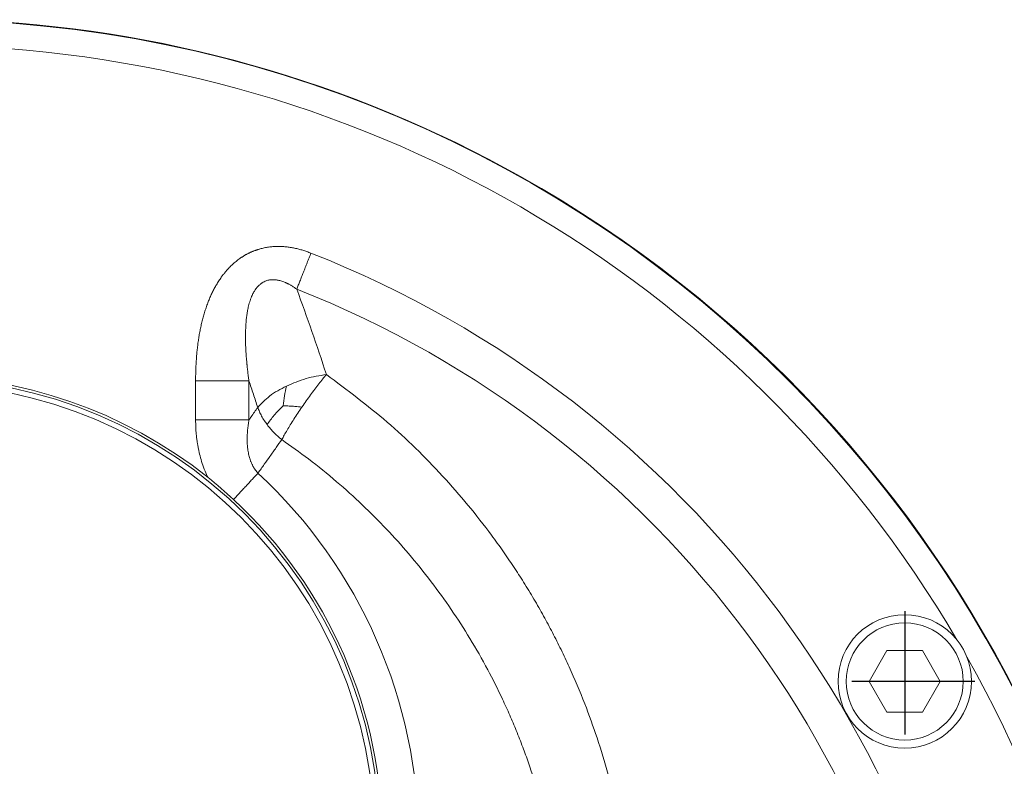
# Model space of a CAD drawing. Header units: metres. Extents: x 6538042 to 13082743, y 6022817 to 12049805.
# Tile 74 of 92: x 6539629.888 to 6539630.949, y 6024210.605 to 6024211.409. Entities that reach past the tile are written whole.
import ezdxf

# ---------------------------------------------------------------- set-up
doc = ezdxf.new("R2010")
doc.units = ezdxf.units.M
doc.header["$MEASUREMENT"] = 0
doc.linetypes.add('DOT_CENTER', pattern=[14, 12, -1, 0, -1])
doc.layers.get('0').update_dxf_attribs({"linetype": 'CONTINUOUS', "lineweight": 18})
doc.layers.add('1', color=7, linetype='CONTINUOUS')
doc.layers.add('d-komora zawory', color=7, linetype='CONTINUOUS', lineweight=13)

# ---------------------------------------------------------------- blocks, each defined once
blk = doc.blocks.new('Window-90__100', base_point=(107.65, 523.544))
at = {"color": 7, "linetype": 'Continuous'}
blk.add_circle((152.65, 568.544), 45, dxfattribs=at)
at = {"color": 2, "linetype": 'Continuous'}
blk.add_circle((152.65, 568.544), 44.5, dxfattribs=at)
blk = doc.blocks.new('Zylinderschraube_BM8x20x12_ISO_4762_2__106', base_point=(242.279, 577.544))
at = {"color": 7, "linetype": 'Continuous'}
for p, q in [((245.315, 584.044), (247.047, 587.044)), ((247.047, 587.044), (250.511, 587.044)), ((250.511, 587.044), (252.243, 584.044)), ((247.047, 581.044), (245.315, 584.044)), ((252.243, 584.044), (250.511, 581.044)), ((250.511, 581.044), (247.047, 581.044))]:
    blk.add_line(p, q, dxfattribs=at)
for radius in [6.5, 5.7]:
    blk.add_circle((248.779, 584.044), radius, dxfattribs=at)
at = {"layer": '1', "color": 2, "linetype": 'DOT_CENTER'}
for p, q in [((248.779, 590.884), (248.779, 577.204)), ((255.619, 584.044), (241.939, 584.044))]:
    blk.add_line(p, q, dxfattribs=at)
blk = doc.blocks.new('E_Housing_Small__114', base_point=(31.65, 372.044))
at = {"color": 7, "linetype": 'Continuous'}
for start, end in [(60.71617, 87.87028), (281.03971, 60.71617)]:
    blk.add_arc((152.65, 528.544), 120, start, end, dxfattribs=at)
blk = doc.blocks.new('E-Cover_Small__115', base_point=(32.65, 408.544))
at = {"color": 2, "linetype": 'Continuous'}
for p, q in [((179.686, 609.504), (179.686, 613.315)), ((184.882, 609.504), (184.882, 613.315))]:
    blk.add_line(p, q, dxfattribs=at)
blk.add_circle((152.65, 528.544), 119.933, dxfattribs=at)
at = {"color": 7, "linetype": 'Continuous'}
for centre, radius, start, end in [((152.65, 528.544), 120, 60.71617, 87.87028), ((152.65, 528.544), 120, 281.03971, 60.71617), ((152.65, 568.544), 45.25, 51.36335, 128.63665), ((152.65, 568.544), 45.25, 47.22514, 51.36335), ((152.65, 568.544), 45.25, 312.77486, 47.22514)]:
    blk.add_arc(centre, radius, start, end, dxfattribs=at)
at = {"color": 2, "linetype": 'Continuous'}
for centre, radius, start, end in [((152.65, 528.544), 117.434, 30.46479, 89.53521), ((152.65, 528.544), 104.475, 300.83598, 68.50881), ((152.65, 528.544), 100.699, 300.83598, 68.50881), ((152.65, 568.544), 48.757, 312.77486, 47.22514), ((152.65, 528.544), 117.434, 330.46479, 29.53521)]:
    blk.add_arc(centre, radius, start, end, dxfattribs=at)
for points in [[(179.686, 613.315), (179.69, 613.805), (179.702, 614.295), (179.72, 614.785), (179.748, 615.277), (179.765, 615.522), (179.784, 615.767), (179.806, 616.011), (179.83, 616.255), (179.857, 616.499), (179.886, 616.743), (179.917, 616.986), (179.951, 617.229), (179.988, 617.471), (180.027, 617.713), (180.07, 617.953), (180.115, 618.194), (180.163, 618.433), (180.214, 618.673), (180.268, 618.911), (180.326, 619.149), (180.387, 619.386), (180.451, 619.622), (180.519, 619.856), (180.591, 620.09), (180.666, 620.322), (180.745, 620.554), (180.828, 620.784), (180.915, 621.013), (180.996, 621.214), (181.08, 621.416), (181.168, 621.615), (181.26, 621.813), (181.354, 622.009), (181.454, 622.204), (181.556, 622.395), (181.663, 622.586), (181.773, 622.773), (181.887, 622.959), (182.005, 623.141), (182.128, 623.321), (182.191, 623.41), (182.255, 623.498), (182.32, 623.585), (182.386, 623.672), (182.453, 623.757), (182.521, 623.842), (182.591, 623.926), (182.661, 624.009), (182.735, 624.093), (182.81, 624.177), (182.885, 624.259), (182.963, 624.34), (183.041, 624.42), (183.12, 624.499), (183.201, 624.577), (183.283, 624.654), (183.45, 624.802), (183.622, 624.946), (183.798, 625.084), (183.979, 625.217), (184.07, 625.28), (184.163, 625.343), (184.257, 625.403), (184.352, 625.463), (184.448, 625.52), (184.545, 625.576), (184.643, 625.63), (184.742, 625.682), (184.841, 625.733), (184.942, 625.782), (185.043, 625.829), (185.146, 625.874), (185.248, 625.917), (185.352, 625.959), (185.457, 625.999), (185.562, 626.037), (185.662, 626.071), (185.763, 626.103), (185.864, 626.134), (185.966, 626.163), (186.172, 626.217), (186.378, 626.263), (186.587, 626.302), (186.796, 626.335), (187.007, 626.361), (187.217, 626.38), (187.43, 626.393), (187.642, 626.4), (187.855, 626.4), (188.066, 626.393), (188.279, 626.381), (188.49, 626.363), (188.702, 626.339), (188.911, 626.31), (189.119, 626.275), (189.325, 626.235), (189.738, 626.14), (190.139, 626.027), (190.337, 625.964), (190.534, 625.898), (190.73, 625.828), (190.925, 625.755)], [(189.542, 622.241), (189.69, 622.617), (189.849, 623.021), (190.016, 623.446), (190.191, 623.891), (190.372, 624.349), (190.556, 624.816), (190.741, 625.286), (190.925, 625.755)], [(184.882, 613.315), (184.82, 613.782), (184.762, 614.258), (184.736, 614.494), (184.71, 614.729), (184.697, 614.858), (184.687, 614.964), (184.676, 615.081), (184.665, 615.198), (184.614, 615.819), (184.576, 616.441), (184.553, 617.059), (184.546, 617.665), (184.557, 618.273), (184.589, 618.877), (184.627, 619.307), (184.681, 619.743), (184.753, 620.178), (184.845, 620.606), (184.914, 620.87), (184.997, 621.137), (185.094, 621.405), (185.184, 621.618), (185.275, 621.808), (185.367, 621.976), (185.456, 622.122), (185.551, 622.26), (185.66, 622.4), (185.784, 622.539), (185.886, 622.639), (185.974, 622.716), (186.029, 622.761), (186.076, 622.795), (186.131, 622.834), (186.182, 622.867), (186.363, 622.969), (186.544, 623.047), (186.722, 623.102), (186.894, 623.139), (187.061, 623.159), (187.177, 623.165), (187.312, 623.164), (187.43, 623.157), (187.565, 623.142), (187.721, 623.116), (187.889, 623.078), (188.071, 623.026), (188.266, 622.957), (188.451, 622.882), (188.497, 622.861), (188.545, 622.839), (188.568, 622.828), (188.592, 622.817), (188.62, 622.803), (188.638, 622.795), (188.731, 622.748), (188.824, 622.698), (189.069, 622.556), (189.308, 622.402), (189.542, 622.241)], [(189.542, 622.241), (191.017, 618.133), (192.426, 613.931)], [(184.882, 613.315), (184.46, 613.315), (183.948, 613.315), (183.352, 613.315), (182.686, 613.315), (181.966, 613.315), (181.212, 613.315), (180.446, 613.315), (179.686, 613.315)], [(184.882, 613.315), (185.313, 612.026), (185.738, 610.729)], [(192.426, 613.931), (190.45, 613.534), (188.532, 612.806)], [(190.047, 610.768), (190.462, 611.364), (190.881, 611.947), (191.294, 612.504), (191.694, 613.026), (192.073, 613.503), (192.426, 613.931)], [(192.426, 613.931), (198.347, 609.297), (203.741, 604.049), (206.223, 601.212), (208.519, 598.286), (209.627, 596.751), (210.667, 595.228), (211.647, 593.708), (212.646, 592.065), (213.594, 590.407), (214.454, 588.806), (215.292, 587.143), (216.085, 585.46), (217.598, 581.878), (218.803, 578.543), (219.884, 574.996), (220.778, 571.391), (221.511, 567.562), (221.99, 564.079), (222.309, 560.361), (222.431, 556.684), (222.351, 552.794), (222.095, 549.285), (221.663, 545.78), (220.986, 541.959), (220.104, 538.194), (219.113, 534.784), (217.829, 531.106), (216.493, 527.838), (214.988, 524.631), (213.15, 521.199), (209.114, 514.934), (204.438, 509.136)], [(188.532, 612.806), (186.897, 611.833), (185.738, 610.729)], [(188.22, 610.894), (188.353, 611.86), (188.532, 612.806)], [(185.738, 610.729), (185.416, 610.268), (185.093, 609.806), (184.988, 609.655), (184.882, 609.504)], [(185.738, 610.729), (185.909, 610.307), (186.117, 609.887), (186.387, 609.435), (186.651, 609.057)], [(188.22, 610.894), (187.336, 609.957), (186.651, 609.057)], [(188.083, 607.588), (188.32, 608.021), (188.598, 608.503), (188.914, 609.027), (189.265, 609.587), (189.646, 610.171), (190.047, 610.768)], [(188.22, 610.894), (188.802, 610.863), (189.363, 610.823), (190.047, 610.768)], [(184.882, 609.504), (184.46, 609.504), (183.948, 609.504), (183.352, 609.504), (182.686, 609.504), (181.966, 609.504), (181.212, 609.504), (180.446, 609.504), (179.686, 609.504)], [(180.903, 603.889), (180.61, 604.534), (180.331, 605.283), (180.115, 606.012), (179.957, 606.696), (179.887, 607.071), (179.835, 607.401), (179.788, 607.751), (179.752, 608.101), (179.703, 608.801), (179.686, 609.504)], [(185.762, 604.333), (185.748, 604.348), (185.734, 604.363), (185.717, 604.381), (185.706, 604.394), (185.678, 604.426), (185.652, 604.457), (185.605, 604.513), (185.548, 604.587), (185.494, 604.66), (185.451, 604.723), (185.405, 604.793), (185.36, 604.864), (185.298, 604.97), (185.244, 605.071), (185.188, 605.184), (185.14, 605.287), (185.097, 605.389), (185.049, 605.51), (185.004, 605.635), (184.97, 605.74), (184.91, 605.949), (184.854, 606.179), (184.805, 606.432), (184.764, 606.709), (184.73, 607.045), (184.711, 607.393), (184.709, 607.48), (184.708, 607.567), (184.707, 607.642), (184.708, 607.741), (184.712, 607.917), (184.719, 608.092), (184.752, 608.551), (184.807, 609.023), (184.882, 609.504)], [(186.651, 609.057), (186.994, 608.63), (187.317, 608.279), (187.659, 607.949), (188.083, 607.588)], [(188.083, 607.588), (187.532, 606.815), (186.923, 605.96), (186.376, 605.193), (185.762, 604.333)], [(188.083, 607.588), (190.687, 605.706), (193.423, 603.497), (195.917, 601.25), (198.291, 598.87), (200.427, 596.495), (202.636, 593.759), (204.593, 591.048), (206.412, 588.225), (208.143, 585.191), (209.582, 582.327), (210.3, 580.751), (210.93, 579.262), (211.562, 577.653), (212.114, 576.131), (213.175, 572.792), (213.981, 569.704), (214.687, 566.267), (215.163, 563.113), (215.648, 556.427), (215.427, 549.725), (215.03, 546.233), (214.5, 543.071), (213.773, 539.781), (212.874, 536.541), (210.557, 530.199), (207.582, 524.142), (205.852, 521.232), (203.966, 518.416), (201.924, 515.694), (199.749, 513.097)], [(185.762, 604.333), (185.519, 604.07), (185.256, 603.785), (184.973, 603.48), (184.675, 603.157), (184.363, 602.82), (184.041, 602.472), (183.712, 602.117), (183.38, 601.758)]]:
    blk.add_spline(points, degree=3, dxfattribs=at)
blk = doc.blocks.new('Electronics_Unit_Small__116', base_point=(-12.35, 372.044))
for name, p in [('E-Cover_Small__115', (32.65, 408.544)), ('E_Housing_Small__114', (31.65, 372.044)), ('Window-90__100', (107.65, 523.544)), ('Zylinderschraube_BM8x20x12_ISO_4762_2__106', (242.279, 577.544))]:
    blk.add_blockref(name, p)
blk = doc.blocks.new('1 zawór')
at = {"xscale": 0.01658879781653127, "yscale": 0.01658879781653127, "zscale": 0.01658879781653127}
blk.add_blockref('Electronics_Unit_Small__116', (5474689.5933, 5917665.2333), dxfattribs=at)

msp = doc.modelspace()

# ---------------------------------------------------------------- block references
at = {"layer": 'd-komora zawory', "xscale": 0.666666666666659, "yscale": 0.666666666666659, "zscale": 0.666666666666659}
msp.add_blockref('1 zawór', (2889834.89156, 2079098.19583), dxfattribs=at)

doc.saveas('drawing.dxf')
